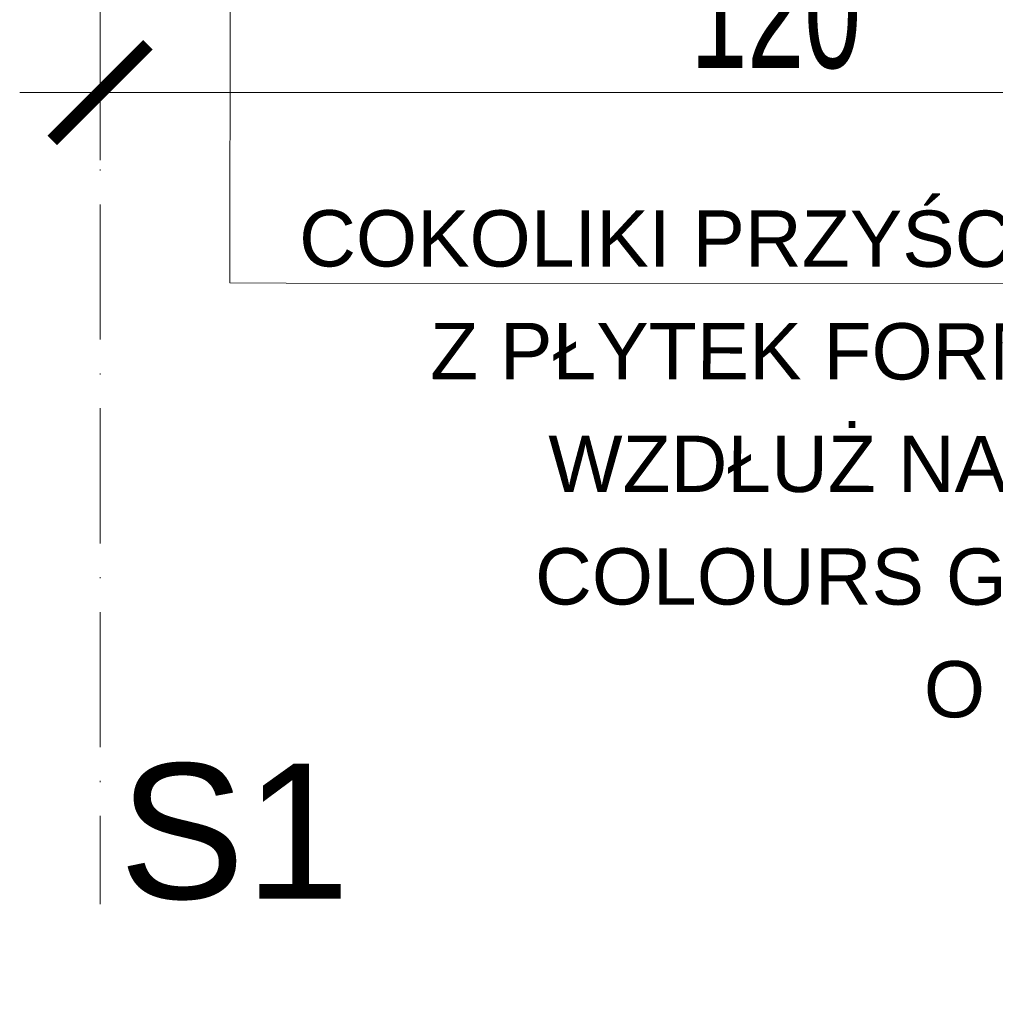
# Model space of a CAD drawing. Header units: millimetres. Extents: x -6792 to 22441, y -13430 to 4653.
# Tile 114 of 256: x -3897 to -3811, y -7781 to -7693. Entities that reach past the tile are written whole.
import ezdxf
from ezdxf import colors
from ezdxf.entities.mleader import LeaderData, LeaderLine
from ezdxf.math import Vec2, Vec3

# ---------------------------------------------------------------- set-up
doc = ezdxf.new("R2010")
doc.units = ezdxf.units.MM
doc.linetypes.add('ACAD_ISO02W100', pattern=[15, 12, -3])
doc.linetypes.add('ACAD_ISO10W100', pattern=[18, 12, -3, 0, -3])
doc.layers.add('_A_OPIS', color=253, linetype='Continuous', lineweight=9)
doc.layers.add('_A_ROZWINIĘCIA_WYMIARY', color=252, linetype='Continuous', lineweight=15)
doc.styles.add('DIM', font='arial.ttf', dxfattribs={"width": 0.65})
doc.styles.get("Standard").update_dxf_attribs({"font": 'arial.ttf'})
doc.dimstyles.new('BP_EU_25-50', dxfattribs={"dimtxt": 10, "dimasz": 0.8, "dimexe": 0.75, "dimexo": 1, "dimgap": 2, "dimtad": 1, "dimdec": 0, "dimzin": 9, "dimdsep": 46, "dimtxsty": 'DIM', "dimblk": 'ARCH_1', "dimcen": 0, "dimdle": 50, "dimse1": 1, "dimse2": 1, "dimclrd": 256, "dimclre": 256, "dimclrt": 256, "dimadec": 0, "dimazin": 2, "dimtfac": 1, "dimtdec": 0, "dimtix": 1, "dimtmove": 2, "dimatfit": 0, "dimfxl": 0.75, "dimtolj": 1, "dimtzin": 0, "dimlwd": 15, "dimlwe": -1, "dimarcsym": 0})

# ---------------------------------------------------------------- blocks, each defined once
blk = doc.blocks.new('ARCH_1')
for p, q in [((1.13686837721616e-13, 7.499999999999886), (1.13686837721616e-13, -7.500000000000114)), ((8.920242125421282, -1.13686837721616e-13), (-8.920242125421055, -1.13686837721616e-13))]:
    blk.add_line(p, q)
at = {"const_width": 1.5}
blk.add_lwpolyline([(5.303300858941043, 5.303300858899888), (-5.303300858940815, -5.303300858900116)], dxfattribs=at)
blk = doc.blocks.new('*D1844')
at = {"layer": '_A_ROZWINIĘCIA_WYMIARY', "lineweight": 15, "transparency": 16777216}
blk.add_line((-3771.034414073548, -7699.963862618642), (-3889.434414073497, -7699.963862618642), dxfattribs=at)
at = {"layer": 'Defpoints', "color": 0, "transparency": 16777216}
for p in [(-3890.234414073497, -7684.035408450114), (-3770.234414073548, -7684.035407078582), (-3890.234414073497, -7699.963862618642)]:
    blk.add_point(p, dxfattribs=at)
at = {"layer": '_A_ROZWINIĘCIA_WYMIARY', "lineweight": 15, "transparency": 16777216, "xscale": 0.8, "yscale": 0.8, "zscale": 0.8, "rotation": 180}
blk.add_blockref('ARCH_1', (-3890.234414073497, -7699.963862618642), dxfattribs=at)
at = {"layer": '_A_ROZWINIĘCIA_WYMIARY', "lineweight": 15, "transparency": 16777216, "xscale": 0.8, "yscale": 0.8, "zscale": 0.8}
blk.add_blockref('ARCH_1', (-3770.234414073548, -7699.963862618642), dxfattribs=at)
at = {"layer": '_A_ROZWINIĘCIA_WYMIARY', "transparency": 16777216, "insert": (-3830.234414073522, -7692.858132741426), "char_height": 10, "attachment_point": 5, "style": 'DIM'}
blk.add_mtext('\\A1;120', dxfattribs=at)
blk = doc.blocks.new('_Dot')
at = {"color": 0, "linetype": 'ByBlock', "lineweight": -2}
blk.add_line((-0.5, 0), (-1, 0), dxfattribs=at)
at = {"color": 0, "linetype": 'ByBlock', "const_width": 0.5}
blk.add_lwpolyline([(-0.25, 0, 1), (0.25, 0, 1)], format="xyb", close=True, dxfattribs=at)

msp = doc.modelspace()

# ---------------------------------------------------------------- linework, layer by layer
at = {"layer": '_A_OPIS', "linetype": 'ACAD_ISO10W100'}
msp.add_lwpolyline([(-3890.234414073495, -7347.898794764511), (-3890.234414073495, -7772.035267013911)], dxfattribs=at)

# ---------------------------------------------------------------- texts
at = {"layer": '_A_OPIS', "linetype": 'ACAD_ISO02W100', "insert": (-3888.553113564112, -7759.55560834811), "char_height": 12, "attachment_point": 1}
msp.add_mtext_dynamic_manual_height_columns('S1', width=46.34979615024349, gutter_width=40, heights=[0], dxfattribs=at)

# ---------------------------------------------------------------- dimensions: what is measured, and where the dimension line sits
at = {"layer": '_A_ROZWINIĘCIA_WYMIARY', "color": 3}
dim = msp.add_linear_dim(base=(-3890.234414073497, -7699.963862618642), p1=(-3770.234414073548, -7684.035407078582), p2=(-3890.234414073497, -7684.035408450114), angle=180, dimstyle='BP_EU_25-50', dxfattribs=at)
dim.commit()
dim.dimension.update_dxf_attribs({"geometry": '*D1844', "text_midpoint": (-3830.234414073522, -7692.858132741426)})

# ---------------------------------------------------------------- leaders
at = {"layer": '_A_OPIS', "linetype": 'ByBlock'}
ml = msp.add_multileader_mtext('Standard', dxfattribs=at)
ml.set_content('COKOLIKI PRZYŚCIENNE O WYS. OK. 7-8 CM\\PZ PŁYTEK FORMATU 60X120CM CIĘTYCH\\PWZDŁUŻ NA 7-8 NP. OPTIMUM GRAND\\PCOLOURS GRAPHITE MAT FUGA 2 MM\\PO KOLORZE ZBLIŻONYM DO\\PPŁYTKI (GRAFIT)', color=256)
ml.set_leader_properties(color=256, linetype='ByLayer', lineweight=-1)
ml.set_arrow_properties(name='DOT')
ml.build(insert=Vec2(0, 0))
ml.multileader.update_dxf_attribs({"text_left_attachment_type": 6, "text_right_attachment_type": 5, "dogleg_length": 3, "arrow_head_size": 6})
ctx = ml.context
ctx.base_point, ctx.char_height, ctx.arrow_head_size, ctx.plane_origin, ctx.plane_x_axis, ctx.plane_y_axis = Vec3(-3873.703048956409, -7716.876470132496), 5, 6, Vec3(-3879.024459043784, -8264.176956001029), Vec3(0.9999998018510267, -0.0006295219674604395), Vec3(0.0006295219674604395, 0.9999998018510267)
ctx.left_attachment, ctx.right_attachment, ctx.text_align_type = 6, 5, 2
notes = []
notes.append((ctx, [(0, (1, 1, 0), (-3878.717004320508, -7716.873313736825), (0.9999998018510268, -0.000629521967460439), 5.013956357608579, [(0, [(-3878.656969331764, -7680.417122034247)], 0, [])])]))
ctx.mtext.insert, ctx.mtext.text_direction, ctx.mtext.rotation, ctx.mtext.alignment, ctx.mtext.line_spacing_factor, ctx.mtext.flow_direction = Vec3(-3721.982089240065, -7710.501994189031), Vec3(0.9999998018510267, -0.0006295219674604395), 6.282555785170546, 3, 1.2, 5
for ctx, leaders in notes:
    for number, flags, end, landing, length, lines in leaders:
        leader = LeaderData()
        leader.index, (leader.has_last_leader_line, leader.has_dogleg_vector, leader.attachment_direction) = number, flags
        leader.last_leader_point, leader.dogleg_vector, leader.dogleg_length = Vec3(end), Vec3(landing), length
        for number, points, colour, breaks in lines:
            line = LeaderLine()
            line.index, line.vertices, line.color, line.breaks = number, Vec3.list(points), colors.encode_raw_color(colour), breaks
            leader.lines.append(line)
        ctx.leaders.append(leader)

doc.saveas('drawing.dxf')
